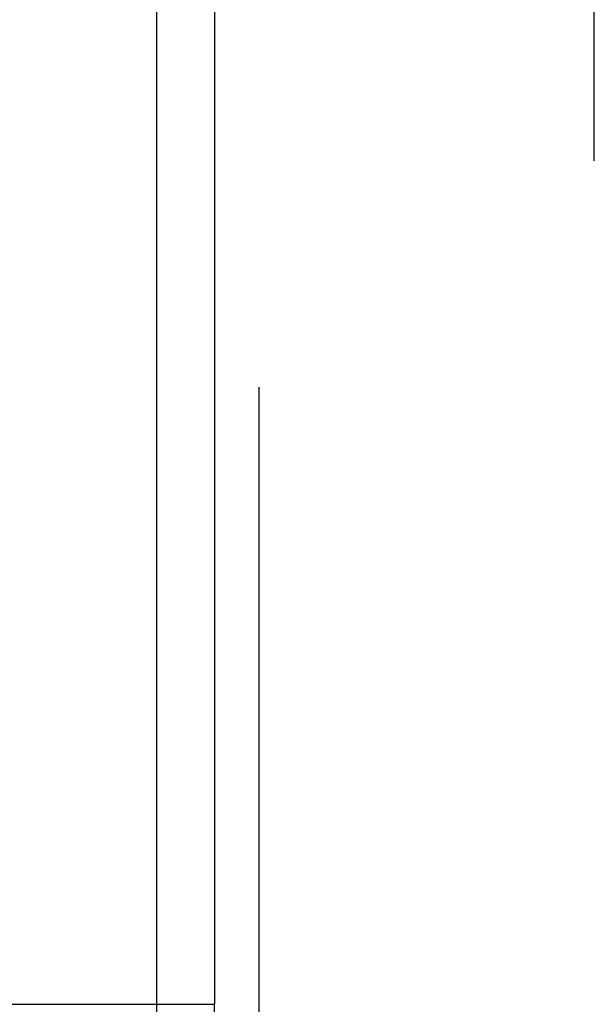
# Model space of a CAD drawing. Header units: inches. Extents: x 0 to 227, y 0 to 147.
# Tile 153 of 247: x 90.877 to 91.315, y 57.785 to 58.535. Entities that reach past the tile are written whole.
import ezdxf

# ---------------------------------------------------------------- set-up
doc = ezdxf.new("R2010")
doc.units = ezdxf.units.IN
doc.header["$LTSCALE"] = 12.466667
doc.header["$MEASUREMENT"] = 0
doc.linetypes.add('HIDDEN', pattern=[0.2, 0.1, -0.1])
doc.layers.add('DEFAULT_2', color=8, linetype='HIDDEN')

msp = doc.modelspace()

# ---------------------------------------------------------------- linework, layer by layer
at = {"layer": 'DEFAULT_2', "color": 8, "linetype": 'HIDDEN'}
for p, q in [((91.05874, 63.24152), (91.05874, 53.35164)), ((91.19181, 53.56324), (91.19181, 63.24152)), ((91.27034, 53.56324), (91.27034, 63.24152)), ((91.31451, 53.44053), (91.31451, 63.24152)), ((90.98096, 58.69806), (90.98096, 57.78497)), ((91.02514, 58.69806), (91.02514, 57.78497)), ((90.30416, 57.78497), (91.02514, 57.78497))]:
    msp.add_line(p, q, dxfattribs=at)
for points in [[(90.98096, 57.78498), (90.98075, 57.77813), (90.98016, 57.77146), (90.97917, 57.76512), (90.97782, 57.75923), (90.97612, 57.7539), (90.97412, 57.74928), (90.97186, 57.74549), (90.96939, 57.74263), (90.96681, 57.74079), (90.96408, 57.74)], [(91.00825, 57.69503), (91.01098, 57.69665), (91.01356, 57.70028), (91.01602, 57.70599), (91.01828, 57.71354), (91.02029, 57.72283), (91.022, 57.73352), (91.02335, 57.74533), (91.02433, 57.75802), (91.02493, 57.77119), (91.02514, 57.78497)]]:
    msp.add_lwpolyline(points, dxfattribs=at)

doc.saveas('drawing.dxf')
